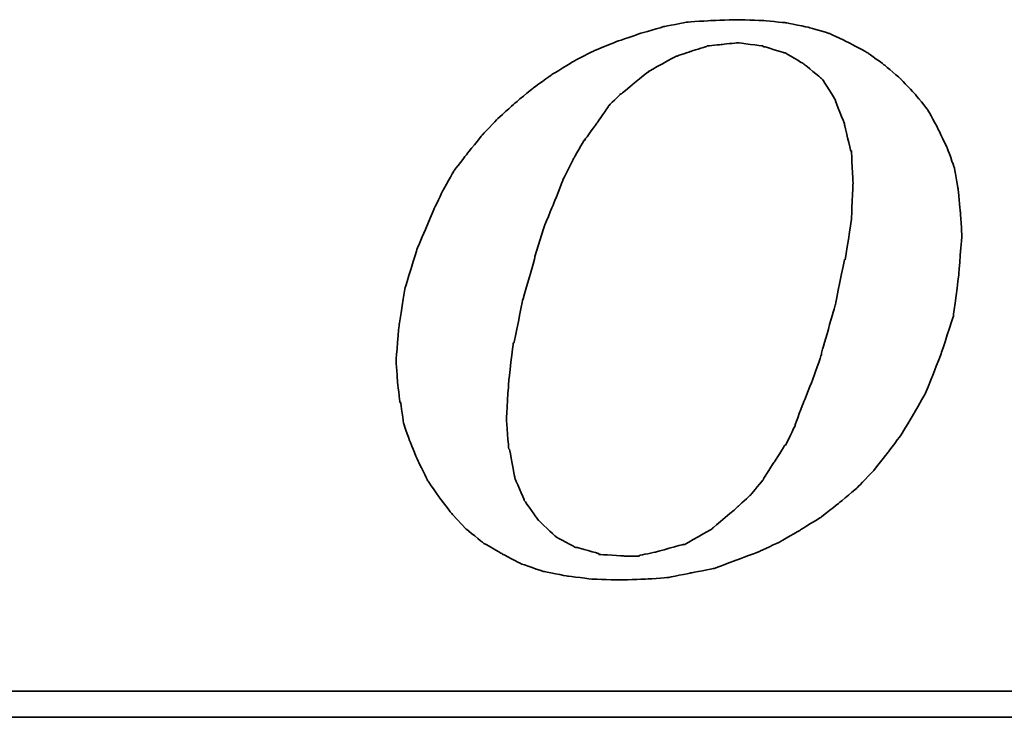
# Model space of a CAD drawing. Header units: millimetres. Extents: x 782 to 1252, y 158 to 339.
# Tile 40 of 55: x 1145 to 1156, y 206 to 214. Entities that reach past the tile are written whole.
import ezdxf

# ---------------------------------------------------------------- set-up
doc = ezdxf.new("R2010")
doc.units = ezdxf.units.MM
doc.layers.add('DIM', color=4, linetype='Continuous')
doc.layers.add('layer 1', color=7, linetype='Continuous')

# ---------------------------------------------------------------- blocks, each defined once
blk = doc.blocks.new('TBI MOTION logo(完整正式版)')
at = {"layer": 'layer 1', "color": 22, "lineweight": 35}
for points, knots in [([(-11.34375, -6.98375), (-11.34375, -6.98375), (-10.91375, -7.43875), (-10.91375, -7.43875), (-10.91375, -7.43875), (-10.91375, -7.43875), (-10.38625, -7.87125), (-10.38625, -7.87125), (-10.38625, -7.87125), (-10.38625, -7.87125), (-9.81125, -8.20375), (-9.81125, -8.20375), (-9.81125, -8.20375), (-9.81125, -8.20375), (-9.21125, -8.51875), (-9.21125, -8.51875), (-9.21125, -8.51875), (-9.21125, -8.51875), (-8.51625, -8.75875), (-8.51625, -8.75875), (-8.51625, -8.75875), (-8.51625, -8.75875), (-7.77125, -8.90375), (-7.77125, -8.90375), (-7.77125, -8.90375), (-7.77125, -8.90375), (-6.97875, -8.99875), (-6.97875, -8.99875), (-6.97875, -8.99875), (-6.97875, -8.99875), (-6.14125, -9.02375), (-6.14125, -9.02375), (-6.14125, -9.02375), (-6.14125, -9.02375), (-5.37125, -8.99875), (-5.37125, -8.99875), (-5.37125, -8.99875), (-5.37125, -8.99875), (-4.65375, -8.94875), (-4.65375, -8.94875), (-4.65375, -8.94875), (-4.65375, -8.94875), (-3.93375, -8.80625), (-3.93375, -8.80625), (-3.93375, -8.80625), (-3.93375, -8.80625), (-3.21375, -8.66375), (-3.21375, -8.66375), (-3.21375, -8.66375), (-3.21375, -8.66375), (-2.49375, -8.39875), (-2.49375, -8.39875), (-2.49375, -8.39875), (-2.49375, -8.39875), (-1.79875, -8.13375), (-1.79875, -8.13375), (-1.79875, -8.13375), (-1.79875, -8.13375), (-1.17375, -7.84375), (-1.17375, -7.84375), (-1.17375, -7.84375), (-1.17375, -7.84375), (-0.52375, -7.46375), (-0.52375, -7.46375), (-0.52375, -7.46375), (-0.52375, -7.46375), (0.10124, -7.07875), (0.10124, -7.07875), (0.10124, -7.07875), (0.10124, -7.07875), (0.67625, -6.62375), (0.67625, -6.62375), (0.67625, -6.62375), (0.67625, -6.62375), (1.24874, -6.14375), (1.24874, -6.14375), (1.24874, -6.14375), (1.24874, -6.14375), (1.72874, -5.64125), (1.72874, -5.64125), (1.72874, -5.64125), (1.72874, -5.64125), (2.18624, -5.06375), (2.18624, -5.06375), (2.18624, -5.06375), (2.18624, -5.06375), (2.61625, -4.48874), (2.61625, -4.48874), (2.61625, -4.48874), (2.61625, -4.48874), (3.00125, -3.83874), (3.00125, -3.83874), (3.00125, -3.83874), (3.00125, -3.83874), (3.36124, -3.21374), (3.36124, -3.21374), (3.36124, -3.21374), (3.36124, -3.21374), (3.84374, -1.99125), (3.84374, -1.99125), (3.84374, -1.99125), (3.84374, -1.99125), (4.22625, -0.81875), (4.22625, -0.81875), (4.22625, -0.81875), (4.22625, -0.81875), (4.39125, 0.45624), (4.39125, 0.45624), (4.39125, 0.45624), (4.39125, 0.45624), (4.48874, 1.70124), (4.48874, 1.70124), (4.48874, 1.70124), (4.48874, 1.70124), (4.43874, 2.44625), (4.43874, 2.44625), (4.43874, 2.44625), (4.43874, 2.44625), (4.36874, 3.14125), (4.36874, 3.14125), (4.36874, 3.14125), (4.36874, 3.14125), (4.25125, 3.81125), (4.25125, 3.81125), (4.25125, 3.81125), (4.25125, 3.81125), (4.03124, 4.41125), (4.03124, 4.41125), (4.03124, 4.41125), (4.03124, 4.41125), (3.74374, 5.01125), (3.74374, 5.01125), (3.74374, 5.01125), (3.74374, 5.01125), (3.43124, 5.58875), (3.43124, 5.58875), (3.43124, 5.58875), (3.43124, 5.58875), (3.02625, 6.09125), (3.02625, 6.09125), (3.02625, 6.09125), (3.02625, 6.09125), (2.59374, 6.54875), (2.59374, 6.54875), (2.59374, 6.54875), (2.59374, 6.54875), (2.09124, 6.98125), (2.09124, 6.98125), (2.09124, 6.98125), (2.09124, 6.98125), (1.56124, 7.36625), (1.56124, 7.36625), (1.56124, 7.36625), (1.56124, 7.36625), (0.98624, 7.67625), (0.98624, 7.67625), (0.98624, 7.67625), (0.98624, 7.67625), (0.38624, 7.96375), (0.38624, 7.96375), (0.38624, 7.96375), (0.38624, 7.96375), (-0.25875, 8.15625), (-0.25875, 8.15625), (-0.25875, 8.15625), (-0.25875, 8.15625), (-0.98125, 8.30125), (-0.98125, 8.30125), (-0.98125, 8.30125), (-0.98125, 8.30125), (-1.70124, 8.37125), (-1.70124, 8.37125), (-1.70124, 8.37125), (-1.70124, 8.37125), (-2.49375, 8.39624), (-2.49375, 8.39624), (-2.49375, 8.39624), (-2.49375, 8.39624), (-3.28625, 8.37125), (-3.28625, 8.37125), (-3.28625, 8.37125), (-3.28625, 8.37125), (-4.05125, 8.32125), (-4.05125, 8.32125), (-4.05125, 8.32125), (-4.05125, 8.32125), (-4.77375, 8.18125), (-4.77375, 8.18125), (-4.77375, 8.18125), (-4.77375, 8.18125), (-5.51625, 7.96375), (-5.51625, 7.96375), (-5.51625, 7.96375), (-5.51625, 7.96375), (-6.21125, 7.72625), (-6.21125, 7.72625), (-6.21125, 7.72625), (-6.21125, 7.72625), (-6.92875, 7.43625), (-6.92875, 7.43625), (-6.92875, 7.43625), (-6.92875, 7.43625), (-7.57875, 7.10125), (-7.57875, 7.10125), (-7.57875, 7.10125), (-7.57875, 7.10125), (-8.24875, 6.69125), (-8.24875, 6.69125), (-8.24875, 6.69125), (-8.24875, 6.69125), (-8.84875, 6.26125), (-8.84875, 6.26125), (-8.84875, 6.26125), (-8.84875, 6.26125), (-9.42625, 5.78125), (-9.42625, 5.78125), (-9.42625, 5.78125), (-9.42625, 5.78125), (-9.95375, 5.30125), (-9.95375, 5.30125), (-9.95375, 5.30125), (-9.95375, 5.30125), (-10.43375, 4.79624), (-10.43375, 4.79624), (-10.43375, 4.79624), (-10.43375, 4.79624), (-10.88875, 4.22125), (-10.88875, 4.22125), (-10.88875, 4.22125), (-10.88875, 4.22125), (-11.29875, 3.69375), (-11.29875, 3.69375), (-11.29875, 3.69375), (-11.29875, 3.69375), (-11.63375, 3.09125), (-11.63375, 3.09125), (-11.63375, 3.09125), (-11.63375, 3.09125), (-11.91875, 2.49625), (-11.91875, 2.49625), (-11.91875, 2.49625), (-11.91875, 2.49625), (-12.44875, 1.24625), (-12.44875, 1.24625), (-12.44875, 1.24625), (-12.44875, 1.24625), (-12.80875, 0.06874), (-12.80875, 0.06874), (-12.80875, 0.06874), (-12.80875, 0.06874), (-12.99875, -1.07875), (-12.99875, -1.07875), (-12.99875, -1.07875), (-12.99875, -1.07875), (-13.09375, -2.18375), (-13.09375, -2.18375), (-13.09375, -2.18375), (-13.09375, -2.18375), (-13.04875, -2.85375), (-13.04875, -2.85375), (-13.04875, -2.85375), (-13.04875, -2.85375), (-12.97375, -3.50375), (-12.97375, -3.50375), (-12.97375, -3.50375), (-12.97375, -3.50375), (-12.95375, -3.50375), (-12.95375, -3.50375), (-12.95375, -3.50375), (-12.95375, -3.50375), (-12.85375, -4.17375), (-12.85375, -4.17375), (-12.85375, -4.17375), (-12.85375, -4.17375), (-12.63875, -4.77624), (-12.63875, -4.77624), (-12.63875, -4.77624), (-12.63875, -4.77624), (-12.39875, -5.35125), (-12.39875, -5.35125), (-12.39875, -5.35125), (-12.39875, -5.35125), (-12.11375, -5.92875), (-12.11375, -5.92875), (-12.11375, -5.92875), (-12.11375, -5.92875), (-11.75375, -6.45375), (-11.75375, -6.45375), (-11.75375, -6.45375), (-11.75375, -6.45375), (-11.34375, -6.98375), (-11.34375, -6.98375)], [0, 0, 0, 0, 0.01369863, 0.01369863, 0.01369863, 0.01369864, 0.02739726, 0.02739726, 0.02739726, 0.02739727, 0.04109589, 0.04109589, 0.04109589, 0.0410959, 0.05479452, 0.05479452, 0.05479452, 0.05479453, 0.06849315, 0.06849315, 0.06849315, 0.06849316, 0.08219178, 0.08219178, 0.08219178, 0.08219179, 0.09589041, 0.09589041, 0.09589041, 0.09589042, 0.10958904, 0.10958904, 0.10958904, 0.10958905, 0.12328767, 0.12328767, 0.12328767, 0.12328768, 0.1369863, 0.1369863, 0.1369863, 0.13698631, 0.15068493, 0.15068493, 0.15068493, 0.15068494, 0.16438356, 0.16438356, 0.16438356, 0.16438357, 0.17808219, 0.17808219, 0.17808219, 0.1780822, 0.19178082, 0.19178082, 0.19178082, 0.19178083, 0.20547945, 0.20547945, 0.20547945, 0.20547946, 0.21917808, 0.21917808, 0.21917808, 0.21917809, 0.23287671, 0.23287671, 0.23287671, 0.23287672, 0.24657534, 0.24657534, 0.24657534, 0.24657535, 0.26027397, 0.26027397, 0.26027397, 0.26027398, 0.2739726, 0.2739726, 0.2739726, 0.27397261, 0.28767123, 0.28767123, 0.28767123, 0.28767124, 0.30136986, 0.30136986, 0.30136986, 0.30136987, 0.31506849, 0.31506849, 0.31506849, 0.3150685, 0.32876712, 0.32876712, 0.32876712, 0.32876713, 0.34246575, 0.34246575, 0.34246575, 0.34246576, 0.35616438, 0.35616438, 0.35616438, 0.35616439, 0.36986301, 0.36986301, 0.36986301, 0.36986302, 0.38356164, 0.38356164, 0.38356164, 0.38356165, 0.39726027, 0.39726027, 0.39726027, 0.39726028, 0.4109589, 0.4109589, 0.4109589, 0.41095891, 0.42465753, 0.42465753, 0.42465753, 0.42465754, 0.43835616, 0.43835616, 0.43835616, 0.43835617, 0.45205479, 0.45205479, 0.45205479, 0.4520548, 0.46575342, 0.46575342, 0.46575342, 0.46575343, 0.47945205, 0.47945205, 0.47945205, 0.47945206, 0.49315068, 0.49315068, 0.49315068, 0.49315069, 0.50684932, 0.50684932, 0.50684932, 0.50684933, 0.52054795, 0.52054795, 0.52054795, 0.52054796, 0.53424658, 0.53424658, 0.53424658, 0.53424659, 0.54794521, 0.54794521, 0.54794521, 0.54794522, 0.56164384, 0.56164384, 0.56164384, 0.56164385, 0.57534247, 0.57534247, 0.57534247, 0.57534248, 0.5890411, 0.5890411, 0.5890411, 0.58904111, 0.60273973, 0.60273973, 0.60273973, 0.60273974, 0.61643836, 0.61643836, 0.61643836, 0.61643837, 0.63013699, 0.63013699, 0.63013699, 0.630137, 0.64383562, 0.64383562, 0.64383562, 0.64383563, 0.65753425, 0.65753425, 0.65753425, 0.65753426, 0.67123288, 0.67123288, 0.67123288, 0.67123289, 0.68493151, 0.68493151, 0.68493151, 0.68493152, 0.69863014, 0.69863014, 0.69863014, 0.69863015, 0.71232877, 0.71232877, 0.71232877, 0.71232878, 0.7260274, 0.7260274, 0.7260274, 0.72602741, 0.73972603, 0.73972603, 0.73972603, 0.73972604, 0.75342466, 0.75342466, 0.75342466, 0.75342467, 0.76712329, 0.76712329, 0.76712329, 0.7671233, 0.78082192, 0.78082192, 0.78082192, 0.78082193, 0.79452055, 0.79452055, 0.79452055, 0.79452056, 0.80821918, 0.80821918, 0.80821918, 0.80821919, 0.82191781, 0.82191781, 0.82191781, 0.82191782, 0.83561644, 0.83561644, 0.83561644, 0.83561645, 0.84931507, 0.84931507, 0.84931507, 0.84931508, 0.8630137, 0.8630137, 0.8630137, 0.86301371, 0.87671233, 0.87671233, 0.87671233, 0.87671234, 0.89041096, 0.89041096, 0.89041096, 0.89041097, 0.90410959, 0.90410959, 0.90410959, 0.9041096, 0.91780822, 0.91780822, 0.91780822, 0.91780823, 0.93150685, 0.93150685, 0.93150685, 0.93150686, 0.94520548, 0.94520548, 0.94520548, 0.94520549, 0.95890411, 0.95890411, 0.95890411, 0.95890412, 0.97260274, 0.97260274, 0.97260274, 0.97260275, 0.98630137, 0.98630137, 0.98630137, 0.98630138, 1, 1, 1, 1]), ([(-8.77875, 1.03124), (-8.77875, 1.03124), (-8.51625, 1.89625), (-8.51625, 1.89625), (-8.51625, 1.89625), (-8.51625, 1.89625), (-8.20375, 2.66375), (-8.20375, 2.66375), (-8.20375, 2.66375), (-8.20375, 2.66375), (-7.91625, 3.38125), (-7.91625, 3.38125), (-7.91625, 3.38125), (-7.91625, 3.38125), (-7.91625, 3.40624), (-7.91625, 3.40624), (-7.91625, 3.40624), (-7.91625, 3.40624), (-7.57875, 4.07624), (-7.57875, 4.07624), (-7.57875, 4.07624), (-7.57875, 4.07624), (-7.24375, 4.65125), (-7.24375, 4.65125), (-7.24375, 4.65125), (-7.24375, 4.65125), (-7.21875, 4.65125), (-7.21875, 4.65125), (-7.21875, 4.65125), (-7.21875, 4.65125), (-7.21875, 4.67624), (-7.21875, 4.67624), (-7.21875, 4.67624), (-7.21875, 4.67624), (-6.83625, 5.20375), (-6.83625, 5.20375), (-6.83625, 5.20375), (-6.83625, 5.20375), (-6.49875, 5.68625), (-6.49875, 5.68625), (-6.49875, 5.68625), (-6.49875, 5.68625), (-6.49875, 5.70625), (-6.49875, 5.70625), (-6.49875, 5.70625), (-6.49875, 5.70625), (-6.11625, 6.09125), (-6.11625, 6.09125), (-6.11625, 6.09125), (-6.11625, 6.09125), (-6.09125, 6.09125), (-6.09125, 6.09125), (-6.09125, 6.09125), (-6.09125, 6.09125), (-5.27375, 6.76625), (-5.27375, 6.76625), (-5.27375, 6.76625), (-5.27375, 6.76625), (-5.24875, 6.76625), (-5.24875, 6.76625), (-5.24875, 6.76625), (-5.24875, 6.76625), (-5.24875, 6.78625), (-5.24875, 6.78625), (-5.24875, 6.78625), (-5.24875, 6.78625), (-4.38875, 7.26624), (-4.38875, 7.26624), (-4.38875, 7.26624), (-4.38875, 7.26624), (-4.36125, 7.26624), (-4.36125, 7.26624), (-4.36125, 7.26624), (-4.36125, 7.26624), (-3.93375, 7.41125), (-3.93375, 7.41125), (-3.93375, 7.41125), (-3.93375, 7.41125), (-3.47375, 7.55625), (-3.47375, 7.55625), (-3.47375, 7.55625), (-3.47375, 7.55625), (-3.45375, 7.55625), (-3.45375, 7.55625), (-3.45375, 7.55625), (-3.45375, 7.55625), (-3.42875, 7.58124), (-3.42875, 7.58124), (-3.42875, 7.58124), (-3.42875, 7.58124), (-2.97375, 7.62625), (-2.97375, 7.62625), (-2.97375, 7.62625), (-2.97375, 7.62625), (-2.49375, 7.67625), (-2.49375, 7.67625), (-2.49375, 7.67625), (-2.49375, 7.67625), (-2.46875, 7.67625), (-2.46875, 7.67625), (-2.46875, 7.67625), (-2.46875, 7.67625), (-1.70124, 7.58124), (-1.70124, 7.58124), (-1.70124, 7.58124), (-1.70124, 7.58124), (-1.67875, 7.55625), (-1.67875, 7.55625), (-1.67875, 7.55625), (-1.67875, 7.55625), (-1.65375, 7.55625), (-1.65375, 7.55625), (-1.65375, 7.55625), (-1.65375, 7.55625), (-1.03125, 7.36625), (-1.03125, 7.36625), (-1.03125, 7.36625), (-1.03125, 7.36625), (-1.00625, 7.36625), (-1.00625, 7.36625), (-1.00625, 7.36625), (-1.00625, 7.36625), (-0.43124, 7.02624), (-0.43124, 7.02624), (-0.43124, 7.02624), (-0.43124, 7.02624), (-0.40625, 7.00624), (-0.40625, 7.00624), (-0.40625, 7.00624), (-0.40625, 7.00624), (0.12124, 6.57124), (0.12124, 6.57124), (0.12124, 6.57124), (0.12124, 6.57124), (0.14624, 6.54875), (0.14624, 6.54875), (0.14624, 6.54875), (0.14624, 6.54875), (0.17124, 6.52375), (0.17124, 6.52375), (0.17124, 6.52375), (0.17124, 6.52375), (0.55625, 5.89875), (0.55625, 5.89875), (0.55625, 5.89875), (0.55625, 5.89875), (0.55625, 5.87625), (0.55625, 5.87625), (0.55625, 5.87625), (0.55625, 5.87625), (0.84124, 5.15625), (0.84124, 5.15625), (0.84124, 5.15625), (0.84124, 5.15625), (0.84124, 5.13125), (0.84124, 5.13125), (0.84124, 5.13125), (0.84124, 5.13125), (1.03624, 4.31875), (1.03624, 4.31875), (1.03624, 4.31875), (1.03624, 4.31875), (1.05624, 4.31875), (1.05624, 4.31875), (1.05624, 4.31875), (1.05624, 4.31875), (1.05624, 4.29125), (1.05624, 4.29125), (1.05624, 4.29125), (1.05624, 4.29125), (1.10625, 3.33125), (1.10625, 3.33125), (1.10625, 3.33125), (1.10625, 3.33125), (1.10625, 3.30875), (1.10625, 3.30875), (1.10625, 3.30875), (1.10625, 3.30875), (1.05624, 2.20624), (1.05624, 2.20624), (1.05624, 2.20624), (1.05624, 2.20624), (1.05624, 2.18124), (1.05624, 2.18124), (1.05624, 2.18124), (1.05624, 2.18124), (0.86624, 0.93624), (0.86624, 0.93624), (0.86624, 0.93624), (0.86624, 0.93624), (0.84124, 0.93624), (0.84124, 0.93624), (0.84124, 0.93624), (0.84124, 0.93624), (0.55625, -0.45874), (0.55625, -0.45874), (0.55625, -0.45874), (0.55625, -0.45874), (0.12124, -1.99125), (0.12124, -1.99125), (0.12124, -1.99125), (0.12124, -1.99125), (0.12124, -2.01874), (0.12124, -2.01874), (0.12124, -2.01874), (0.12124, -2.01874), (-0.13874, -2.78375), (-0.13874, -2.78375), (-0.13874, -2.78375), (-0.13874, -2.78375), (-0.43124, -3.50375), (-0.43124, -3.50375), (-0.43124, -3.50375), (-0.43124, -3.50375), (-0.69375, -4.19875), (-0.69375, -4.19875), (-0.69375, -4.19875), (-0.69375, -4.19875), (-0.69375, -4.22375), (-0.69375, -4.22375), (-0.69375, -4.22375), (-0.69375, -4.22375), (-0.98125, -4.82374), (-0.98125, -4.82374), (-0.98125, -4.82374), (-0.98125, -4.82374), (-1.00625, -4.82374), (-1.00625, -4.82374), (-1.00625, -4.82374), (-1.00625, -4.82374), (-1.33875, -5.35125), (-1.33875, -5.35125), (-1.33875, -5.35125), (-1.33875, -5.35125), (-1.67875, -5.87875), (-1.67875, -5.87875), (-1.67875, -5.87875), (-1.67875, -5.87875), (-1.67875, -5.90375), (-1.67875, -5.90375), (-1.67875, -5.90375), (-1.67875, -5.90375), (-2.05875, -6.35875), (-2.05875, -6.35875), (-2.05875, -6.35875), (-2.05875, -6.35875), (-2.08375, -6.38375), (-2.08375, -6.38375), (-2.08375, -6.38375), (-2.08375, -6.38375), (-2.46875, -6.74375), (-2.46875, -6.74375), (-2.46875, -6.74375), (-2.46875, -6.74375), (-3.25875, -7.41625), (-3.25875, -7.41625), (-3.25875, -7.41625), (-3.25875, -7.41625), (-3.28625, -7.43875), (-3.28625, -7.43875), (-3.28625, -7.43875), (-3.28625, -7.43875), (-4.12375, -7.91875), (-4.12375, -7.91875), (-4.12375, -7.91875), (-4.12375, -7.91875), (-4.14875, -7.91875), (-4.14875, -7.91875), (-4.14875, -7.91875), (-4.14875, -7.91875), (-4.17125, -7.91875), (-4.17125, -7.91875), (-4.17125, -7.91875), (-4.17125, -7.91875), (-5.03375, -8.15875), (-5.03375, -8.15875), (-5.03375, -8.15875), (-5.03375, -8.15875), (-5.51625, -8.25625), (-5.51625, -8.25625), (-5.51625, -8.25625), (-5.51625, -8.25625), (-5.54125, -8.27875), (-5.54125, -8.27875), (-5.54125, -8.27875), (-5.54125, -8.27875), (-5.56375, -8.27875), (-5.56375, -8.27875), (-5.56375, -8.27875), (-5.56375, -8.27875), (-5.99625, -8.27875), (-5.99625, -8.27875), (-5.99625, -8.27875), (-5.99625, -8.27875), (-6.76375, -8.23125), (-6.76375, -8.23125), (-6.76375, -8.23125), (-6.76375, -8.23125), (-6.78875, -8.23125), (-6.78875, -8.23125), (-6.78875, -8.23125), (-6.78875, -8.23125), (-6.78875, -8.20375), (-6.78875, -8.20375), (-6.78875, -8.20375), (-6.78875, -8.20375), (-7.45875, -8.01375), (-7.45875, -8.01375), (-7.45875, -8.01375), (-7.45875, -8.01375), (-7.48375, -8.01375), (-7.48375, -8.01375), (-7.48375, -8.01375), (-7.48375, -8.01375), (-7.50875, -8.01375), (-7.50875, -8.01375), (-7.50875, -8.01375), (-7.50875, -8.01375), (-8.13125, -7.67875), (-8.13125, -7.67875), (-8.13125, -7.67875), (-8.13125, -7.67875), (-8.15625, -7.65375), (-8.15625, -7.65375), (-8.15625, -7.65375), (-8.15625, -7.65375), (-8.65875, -7.17375), (-8.65875, -7.17375), (-8.65875, -7.17375), (-8.65875, -7.17375), (-8.68375, -7.14875), (-8.68375, -7.14875), (-8.68375, -7.14875), (-8.68375, -7.14875), (-9.08875, -6.57375), (-9.08875, -6.57375), (-9.08875, -6.57375), (-9.08875, -6.57375), (-9.11375, -6.54875), (-9.11375, -6.54875), (-9.11375, -6.54875), (-9.11375, -6.54875), (-9.11375, -6.52875), (-9.11375, -6.52875), (-9.11375, -6.52875), (-9.11375, -6.52875), (-9.40375, -5.85375), (-9.40375, -5.85375), (-9.40375, -5.85375), (-9.40375, -5.85375), (-9.40375, -5.82875), (-9.40375, -5.82875), (-9.40375, -5.82875), (-9.40375, -5.82875), (-9.56875, -4.96875), (-9.56875, -4.96875), (-9.56875, -4.96875), (-9.56875, -4.96875), (-9.59375, -4.94375), (-9.59375, -4.94375), (-9.59375, -4.94375), (-9.59375, -4.94375), (-9.66375, -4.03375), (-9.66375, -4.03375), (-9.66375, -4.03375), (-9.66375, -4.03375), (-9.66375, -4.00875), (-9.66375, -4.00875), (-9.66375, -4.00875), (-9.66375, -4.00875), (-9.59375, -2.85375), (-9.59375, -2.85375), (-9.59375, -2.85375), (-9.59375, -2.85375), (-9.45125, -1.65875), (-9.45125, -1.65875), (-9.45125, -1.65875), (-9.45125, -1.65875), (-9.42625, -1.63375), (-9.42625, -1.63375), (-9.42625, -1.63375), (-9.42625, -1.63375), (-9.16125, -0.33875), (-9.16125, -0.33875), (-9.16125, -0.33875), (-9.16125, -0.33875), (-8.77875, 1.00624), (-8.77875, 1.00624), (-8.77875, 1.00624), (-8.77875, 1.00624), (-8.77875, 1.03124), (-8.77875, 1.03124)], [0, 0, 0, 0, 0.01020408, 0.01020408, 0.01020408, 0.01020409, 0.02040816, 0.02040816, 0.02040816, 0.02040817, 0.03061224, 0.03061224, 0.03061224, 0.03061225, 0.04081633, 0.04081633, 0.04081633, 0.04081634, 0.05102041, 0.05102041, 0.05102041, 0.05102042, 0.06122449, 0.06122449, 0.06122449, 0.0612245, 0.07142857, 0.07142857, 0.07142857, 0.07142858, 0.08163265, 0.08163265, 0.08163265, 0.08163266, 0.09183673, 0.09183673, 0.09183673, 0.09183674, 0.10204082, 0.10204082, 0.10204082, 0.10204083, 0.1122449, 0.1122449, 0.1122449, 0.11224491, 0.12244898, 0.12244898, 0.12244898, 0.12244899, 0.13265306, 0.13265306, 0.13265306, 0.13265307, 0.14285714, 0.14285714, 0.14285714, 0.14285715, 0.15306122, 0.15306122, 0.15306122, 0.15306123, 0.16326531, 0.16326531, 0.16326531, 0.16326532, 0.17346939, 0.17346939, 0.17346939, 0.1734694, 0.18367347, 0.18367347, 0.18367347, 0.18367348, 0.19387755, 0.19387755, 0.19387755, 0.19387756, 0.20408163, 0.20408163, 0.20408163, 0.20408164, 0.21428571, 0.21428571, 0.21428571, 0.21428572, 0.2244898, 0.2244898, 0.2244898, 0.22448981, 0.23469388, 0.23469388, 0.23469388, 0.23469389, 0.24489796, 0.24489796, 0.24489796, 0.24489797, 0.25510204, 0.25510204, 0.25510204, 0.25510205, 0.26530612, 0.26530612, 0.26530612, 0.26530613, 0.2755102, 0.2755102, 0.2755102, 0.27551021, 0.28571429, 0.28571429, 0.28571429, 0.2857143, 0.29591837, 0.29591837, 0.29591837, 0.29591838, 0.30612245, 0.30612245, 0.30612245, 0.30612246, 0.31632653, 0.31632653, 0.31632653, 0.31632654, 0.32653061, 0.32653061, 0.32653061, 0.32653062, 0.33673469, 0.33673469, 0.33673469, 0.3367347, 0.34693878, 0.34693878, 0.34693878, 0.34693879, 0.35714286, 0.35714286, 0.35714286, 0.35714287, 0.36734694, 0.36734694, 0.36734694, 0.36734695, 0.37755102, 0.37755102, 0.37755102, 0.37755103, 0.3877551, 0.3877551, 0.3877551, 0.38775511, 0.39795918, 0.39795918, 0.39795918, 0.39795919, 0.40816327, 0.40816327, 0.40816327, 0.40816328, 0.41836735, 0.41836735, 0.41836735, 0.41836736, 0.42857143, 0.42857143, 0.42857143, 0.42857144, 0.43877551, 0.43877551, 0.43877551, 0.43877552, 0.44897959, 0.44897959, 0.44897959, 0.4489796, 0.45918367, 0.45918367, 0.45918367, 0.45918368, 0.46938776, 0.46938776, 0.46938776, 0.46938777, 0.47959184, 0.47959184, 0.47959184, 0.47959185, 0.48979592, 0.48979592, 0.48979592, 0.48979593, 0.5, 0.5, 0.5, 0.50000001, 0.51020408, 0.51020408, 0.51020408, 0.51020409, 0.52040816, 0.52040816, 0.52040816, 0.52040817, 0.53061224, 0.53061224, 0.53061224, 0.53061225, 0.54081633, 0.54081633, 0.54081633, 0.54081634, 0.55102041, 0.55102041, 0.55102041, 0.55102042, 0.56122449, 0.56122449, 0.56122449, 0.5612245, 0.57142857, 0.57142857, 0.57142857, 0.57142858, 0.58163265, 0.58163265, 0.58163265, 0.58163266, 0.59183673, 0.59183673, 0.59183673, 0.59183674, 0.60204082, 0.60204082, 0.60204082, 0.60204083, 0.6122449, 0.6122449, 0.6122449, 0.61224491, 0.62244898, 0.62244898, 0.62244898, 0.62244899, 0.63265306, 0.63265306, 0.63265306, 0.63265307, 0.64285714, 0.64285714, 0.64285714, 0.64285715, 0.65306122, 0.65306122, 0.65306122, 0.65306123, 0.66326531, 0.66326531, 0.66326531, 0.66326532, 0.67346939, 0.67346939, 0.67346939, 0.6734694, 0.68367347, 0.68367347, 0.68367347, 0.68367348, 0.69387755, 0.69387755, 0.69387755, 0.69387756, 0.70408163, 0.70408163, 0.70408163, 0.70408164, 0.71428571, 0.71428571, 0.71428571, 0.71428572, 0.7244898, 0.7244898, 0.7244898, 0.72448981, 0.73469388, 0.73469388, 0.73469388, 0.73469389, 0.74489796, 0.74489796, 0.74489796, 0.74489797, 0.75510204, 0.75510204, 0.75510204, 0.75510205, 0.76530612, 0.76530612, 0.76530612, 0.76530613, 0.7755102, 0.7755102, 0.7755102, 0.77551021, 0.78571429, 0.78571429, 0.78571429, 0.7857143, 0.79591837, 0.79591837, 0.79591837, 0.79591838, 0.80612245, 0.80612245, 0.80612245, 0.80612246, 0.81632653, 0.81632653, 0.81632653, 0.81632654, 0.82653061, 0.82653061, 0.82653061, 0.82653062, 0.83673469, 0.83673469, 0.83673469, 0.8367347, 0.84693878, 0.84693878, 0.84693878, 0.84693879, 0.85714286, 0.85714286, 0.85714286, 0.85714287, 0.86734694, 0.86734694, 0.86734694, 0.86734695, 0.87755102, 0.87755102, 0.87755102, 0.87755103, 0.8877551, 0.8877551, 0.8877551, 0.88775511, 0.89795918, 0.89795918, 0.89795918, 0.89795919, 0.90816327, 0.90816327, 0.90816327, 0.90816328, 0.91836735, 0.91836735, 0.91836735, 0.91836736, 0.92857143, 0.92857143, 0.92857143, 0.92857144, 0.93877551, 0.93877551, 0.93877551, 0.93877552, 0.94897959, 0.94897959, 0.94897959, 0.9489796, 0.95918367, 0.95918367, 0.95918367, 0.95918368, 0.96938776, 0.96938776, 0.96938776, 0.96938777, 0.97959184, 0.97959184, 0.97959184, 0.97959185, 0.98979592, 0.98979592, 0.98979592, 0.98979593, 1, 1, 1, 1]), ([(75.90875, -9.47875), (75.90875, -9.47875), (75.90875, -12.28625), (75.90875, -12.28625), (75.90875, -12.28625), (75.90875, -12.28625), (75.90875, -12.47875), (75.90875, -12.47875), (75.90875, -12.47875), (75.90875, -12.47875), (75.71625, -12.47875), (75.71625, -12.47875), (75.71625, -12.47875), (75.71625, -12.47875), (-88.32875, -12.47875), (-88.32875, -12.47875), (-88.32875, -12.47875), (-88.32875, -12.47875), (-88.32875, -13.29375), (-88.32875, -13.29375), (-88.32875, -13.29375), (-88.32875, -13.29375), (82.89125, -13.29375), (82.89125, -13.29375), (82.89125, -13.29375), (82.89125, -13.29375), (75.90875, -9.47875), (75.90875, -9.47875)], [0, 0, 0, 0, 0.14285714, 0.14285714, 0.14285714, 0.14285715, 0.28571429, 0.28571429, 0.28571429, 0.2857143, 0.42857143, 0.42857143, 0.42857143, 0.42857144, 0.57142857, 0.57142857, 0.57142857, 0.57142858, 0.71428571, 0.71428571, 0.71428571, 0.71428572, 0.85714286, 0.85714286, 0.85714286, 0.85714287, 1, 1, 1, 1])]:
    blk.add_open_spline(points, degree=3, knots=knots, dxfattribs=at)

msp = doc.modelspace()

# ---------------------------------------------------------------- block references
at = {"layer": 'DIM', "color": 7, "xscale": 0.3705098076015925, "yscale": 0.3705098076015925, "zscale": 0.3705098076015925}
msp.add_blockref('TBI MOTION logo(完整正式版)', (1153.78, 211.075), dxfattribs=at)

doc.saveas('drawing.dxf')
